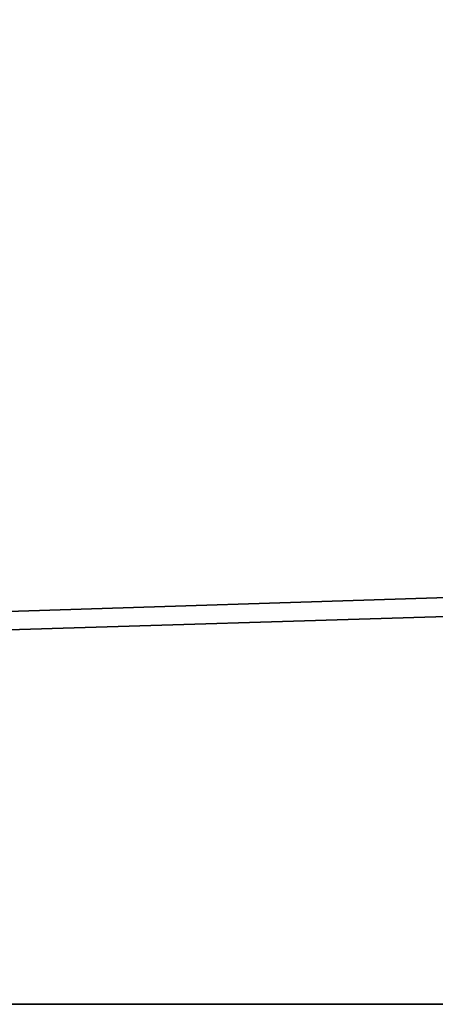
# Model space of a CAD drawing. Header units: millimetres. Extents: x -735 to 735, y -989 to 989.
# Tile 114 of 256: x -297.997 to -297.896, y -6 to -5.759. Entities that reach past the tile are written whole.
import ezdxf

# ---------------------------------------------------------------- set-up
doc = ezdxf.new("R2010")
doc.units = ezdxf.units.MM
doc.layers.add('uchyty', color=7, linetype='Continuous')

msp = doc.modelspace()

# ---------------------------------------------------------------- meshes
at = {"layer": 'uchyty'}
mesh = msp.add_polyface(dxfattribs=at)
corners = [(-282, -6, 1910.88281), (-320, 6, 1910.81714), (-282, -5.3916, 1913.48291), (-282, -3.71533, 1915.5614), (-282, -1.30322, 1916.70679), (-282, 1.36719, 1916.69214), (-282, 3.7666, 1915.52039), (-282, 5.41992, 1913.42371), (-320, 5.41992, 1913.42371), (-320, 3.7666, 1915.52039), (-320, 1.36719, 1916.69214), (-320, -1.30322, 1916.70679), (-320, -3.71533, 1915.5614), (-320, -5.3916, 1913.48291), (-301, -6, 1910.88281), (-282, 6, 1910.81714), (-320, -6, 1910.88281), (-301, 6, 1910.81714), (-282, 5.3916, 1908.21716), (-282, 3.71533, 1906.13855), (-282, 1.30322, 1904.99316), (-282, -1.36719, 1905.00781), (-282, -3.7666, 1906.17957), (-282, -5.41992, 1908.27637), (-320, -5.41992, 1908.27637), (-320, -3.7666, 1906.17957), (-320, -1.36719, 1905.00781), (-320, 1.30322, 1904.99316), (-320, 3.71533, 1906.13855), (-320, 5.3916, 1908.21716)]
mesh.append_faces([[corners[k] for k in face] for face in [(14, 0, 2, 2), (3, 4, 11, 12), (2, 3, 12, 13), (13, 16, 14, 14), (2, 13, 14, 14), (11, 4, 5, 10), (6, 9, 10, 5), (17, 7, 15, 15), (7, 8, 9, 6), (1, 8, 17, 17), (7, 17, 8, 8), (17, 15, 18, 18), (19, 20, 27, 28), (18, 19, 28, 29), (29, 1, 17, 17), (18, 29, 17, 17), (27, 20, 21, 26), (22, 25, 26, 21), (14, 23, 0, 0), (23, 24, 25, 22), (16, 24, 14, 14), (23, 14, 24, 24)]])

doc.saveas('drawing.dxf')
